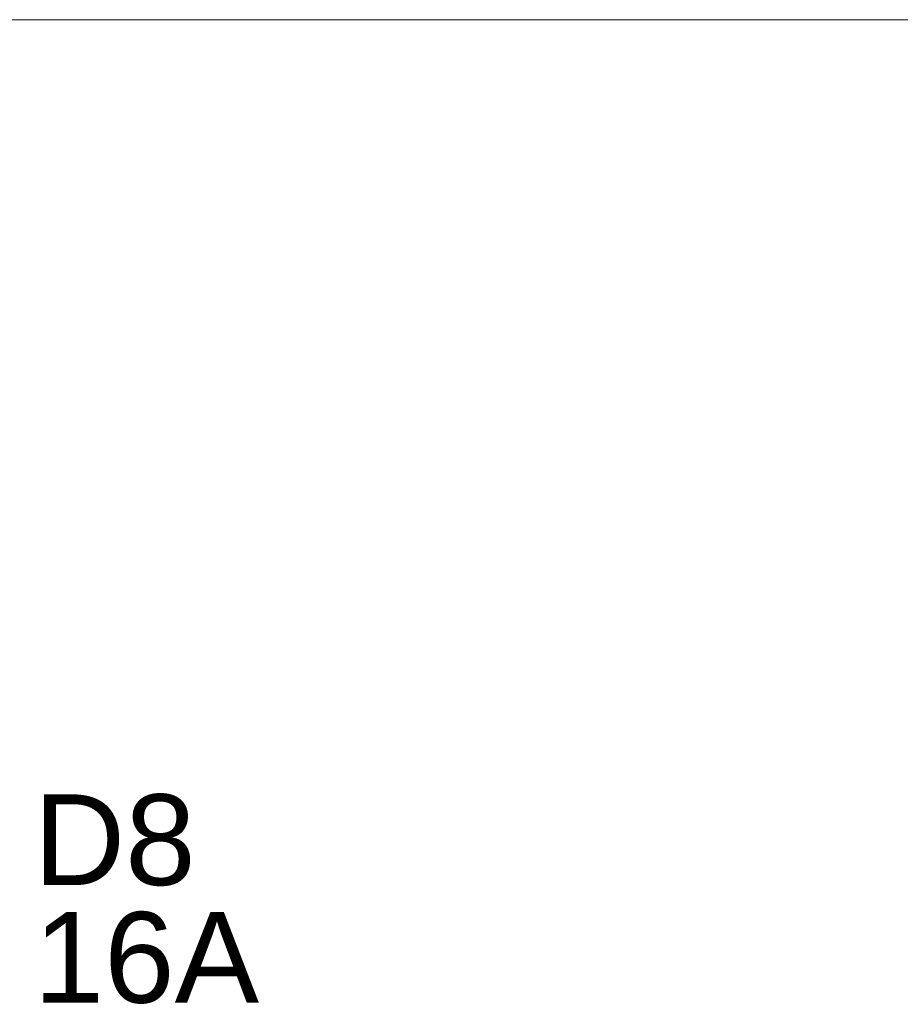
# Model space of a CAD drawing. Header units: metres. Extents: x 0.7 to 24.4, y 0.6 to 5.8.
# Tile 248 of 256: x 11.56 to 12.072, y 2.989 to 3.562. Entities that reach past the tile are written whole.
import ezdxf

# ---------------------------------------------------------------- set-up
doc = ezdxf.new("R2010")
doc.units = ezdxf.units.M
doc.layers.add('FIACAO', color=1, linetype='Continuous', lineweight=18, true_color=0xff0000)
doc.layers.add('Quadro elétrico CINE REX_dwg', color=7, linetype='Continuous', lineweight=18, true_color=0x767676)
doc.styles.add('Arial', font='arial.ttf', dxfattribs={"height": 0.052737})

# ---------------------------------------------------------------- blocks, each defined once
blk = doc.blocks.new('Quadro elétrico CINE REX_dwg-1095559-QUADRO ELÉTRICO')
at = {"layer": 'FIACAO', "flags": 128}
blk.add_lwpolyline([(23.99735, 3.56186), (23.99735, 3.11061), (23.99735, 3.56186), (3.6459, 3.56186), (3.6459, 3.19677)], dxfattribs=at)
at = {"lineweight": 18, "char_height": 0.052737, "attachment_point": 1, "line_spacing_factor": 0.941778, "style": 'Arial'}
for s, insert, width in [('D8', (11.56794, 3.11135), 0.1123453), ('16A', (11.56794, 3.04292), 0.156896)]:
    blk.add_mtext(s, dxfattribs=dict(at, insert=insert, width=width))

msp = doc.modelspace()

# ---------------------------------------------------------------- block references
at = {"layer": 'Quadro elétrico CINE REX_dwg', "color": 7}
msp.add_blockref('Quadro elétrico CINE REX_dwg-1095559-QUADRO ELÉTRICO', (0, 0), dxfattribs=at)

doc.saveas('drawing.dxf')
